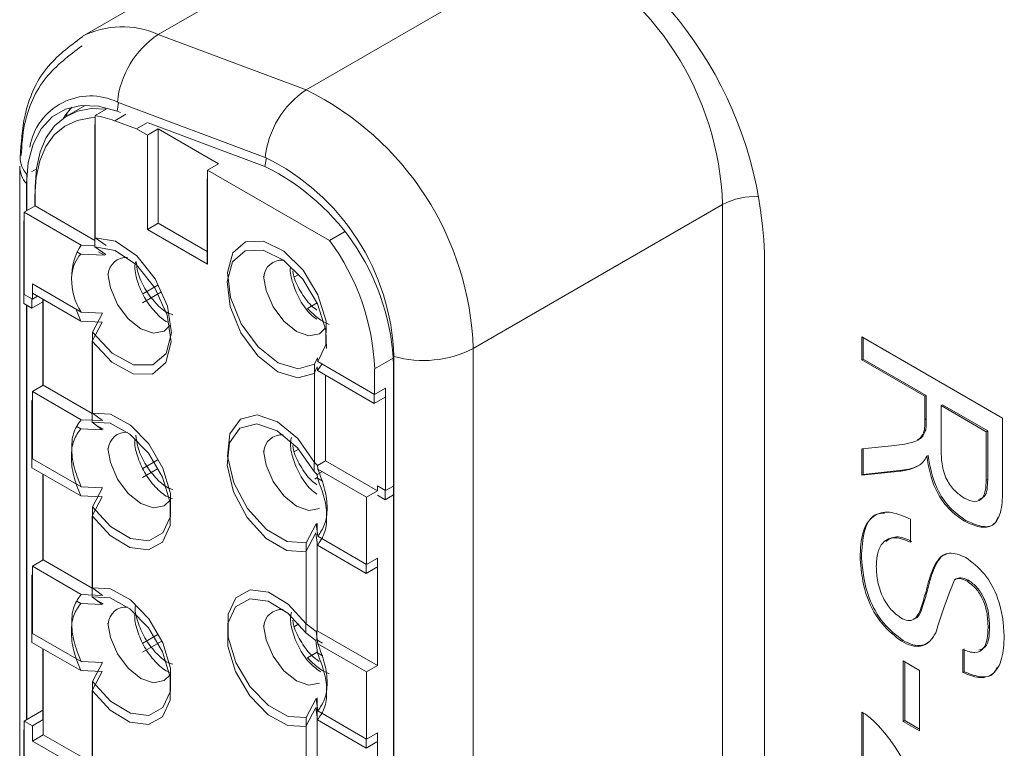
# Model space of a CAD drawing. Header units: millimetres. Extents: x 0 to 1727, y 0 to 1118.
# Tile 30 of 43: x 1395 to 1412, y 848 to 861. Entities that reach past the tile are written whole.
import ezdxf

# ---------------------------------------------------------------- set-up
doc = ezdxf.new("R2010")
doc.units = ezdxf.units.MM
doc.header["$LTSCALE"] = 2

msp = doc.modelspace()

# ---------------------------------------------------------------- linework, layer by layer
at = {"color": 7, "linetype": 'Continuous', "lineweight": 15}
for p, q in [((1404.531, 861.838), (1400.24, 859.361)), ((1398.285, 861.376), (1396.387, 860.281)), ((1398.957, 861.041), (1397.695, 860.312)), ((1397.695, 860.312), (1400.24, 859.361)), ((1396.44, 859.095), (1396.128, 858.915)), ((1397.012, 859.143), (1396.987, 858.994)), ((1396.993, 859.15), (1399.538, 858.199)), ((1396.133, 858.976), (1396.112, 858.906)), ((1396.802, 859.027), (1396.613, 858.918)), ((1396.613, 858.918), (1396.613, 856.816)), ((1396.946, 858.83), (1397.138, 858.941)), ((1396.987, 858.994), (1397.048, 858.972)), ((1396.613, 858.766), (1396.607, 858.762)), ((1396.607, 858.762), (1396.607, 856.66)), ((1396.946, 858.83), (1397.321, 858.69)), ((1397.321, 858.69), (1397.513, 858.801)), ((1397.525, 858.793), (1399.532, 858.043)), ((1397.509, 858.582), (1397.321, 858.69)), ((1397.509, 858.582), (1397.697, 858.691)), ((1397.509, 856.96), (1397.509, 858.582)), ((1398.734, 858.092), (1397.697, 858.691)), ((1397.697, 857.068), (1397.697, 858.691)), ((1399.558, 858.192), (1399.532, 858.043)), ((1395.311, 858.048), (1395.311, 846.967)), ((1398.734, 858.092), (1398.546, 857.983)), ((1395.435, 857.286), (1395.435, 857.905)), ((1395.596, 857.998), (1395.513, 857.951)), ((1398.546, 857.983), (1398.546, 856.361)), ((1400.646, 856.771), (1398.546, 857.983)), ((1395.428, 857.282), (1395.428, 857.75)), ((1395.429, 857.75), (1395.428, 857.75)), ((1395.576, 857.368), (1395.576, 857.694)), ((1398.546, 857.831), (1398.54, 857.827)), ((1398.54, 857.827), (1398.54, 856.367)), ((1398.546, 857.824), (1398.54, 857.827)), ((1395.57, 857.364), (1395.57, 857.539)), ((1395.576, 857.368), (1395.387, 857.259)), ((1395.576, 857.368), (1396.607, 856.772)), ((1407.408, 857.39), (1403.117, 854.912)), ((1407.408, 845.272), (1407.408, 857.39)), ((1396.368, 856.693), (1395.387, 857.259)), ((1395.387, 857.259), (1395.387, 855.843)), ((1395.387, 857.107), (1395.381, 857.103)), ((1395.387, 857.099), (1395.381, 857.103)), ((1395.381, 857.103), (1395.381, 855.688)), ((1397.697, 857.068), (1397.509, 856.96)), ((1398.54, 856.582), (1397.697, 857.068)), ((1398.546, 856.361), (1397.509, 856.96)), ((1400.904, 856.92), (1400.646, 856.771)), ((1396.607, 856.682), (1396.368, 856.693)), ((1396.802, 856.686), (1396.613, 856.816)), ((1396.362, 856.537), (1396.292, 856.577)), ((1396.771, 856.519), (1396.362, 856.537)), ((1396.796, 856.53), (1396.607, 856.66)), ((1396.669, 856.577), (1396.771, 856.519)), ((1396.796, 856.53), (1396.771, 856.519)), ((1408.129, 843.134), (1408.129, 856.552)), ((1400.114, 856.187), (1400.039, 856.144)), ((1395.529, 855.762), (1395.529, 856.023)), ((1395.529, 856.023), (1396.368, 855.538)), ((1397.431, 855.856), (1397.689, 856.004)), ((1395.387, 855.843), (1395.529, 855.762)), ((1395.532, 855.862), (1396.362, 855.383)), ((1397.425, 855.701), (1397.751, 855.887)), ((1395.381, 855.688), (1395.523, 855.606)), ((1395.428, 848.529), (1395.428, 855.66)), ((1395.435, 848.533), (1395.435, 855.657)), ((1395.523, 855.606), (1395.523, 855.765)), ((1395.523, 855.606), (1395.711, 855.715)), ((1395.529, 855.762), (1395.617, 855.813)), ((1395.711, 855.715), (1395.711, 855.758)), ((1395.711, 855.715), (1395.711, 854.278)), ((1395.717, 855.755), (1395.717, 854.281)), ((1400.267, 855.602), (1400.431, 855.696)), ((1396.737, 855.523), (1396.368, 855.538)), ((1396.566, 855.196), (1396.737, 855.523)), ((1396.731, 855.367), (1396.362, 855.383)), ((1396.56, 855.04), (1396.731, 855.367)), ((1396.566, 855.196), (1396.566, 853.802)), ((1396.56, 855.04), (1396.56, 853.646)), ((1409.806, 855.113), (1412.227, 853.715)), ((1409.806, 854.719), (1409.806, 855.113)), ((1409.83, 854.732), (1409.83, 855.099)), ((1403.117, 854.912), (1403.117, 842.795)), ((1400.435, 854.752), (1400.384, 854.641)), ((1400.384, 852.953), (1400.384, 854.641)), ((1400.441, 854.69), (1400.435, 854.752)), ((1400.515, 854.647), (1400.435, 854.534)), ((1400.441, 854.69), (1401.421, 854.124)), ((1401.421, 854.563), (1401.742, 854.748)), ((1401.751, 854.777), (1401.751, 842.66)), ((1409.83, 854.732), (1409.806, 854.719)), ((1410.892, 854.091), (1409.806, 854.719)), ((1410.916, 854.105), (1409.83, 854.732)), ((1400.429, 854.596), (1400.378, 854.485)), ((1400.435, 854.534), (1400.429, 854.596)), ((1400.435, 854.534), (1401.415, 853.968)), ((1401.421, 854.124), (1401.421, 854.563)), ((1401.745, 854.621), (1401.745, 842.504)), ((1400.573, 852.981), (1400.573, 854.454)), ((1395.717, 854.281), (1395.529, 854.172)), ((1396.368, 853.688), (1395.529, 854.172)), ((1395.529, 854.172), (1395.529, 853.018)), ((1395.717, 854.281), (1396.56, 853.795)), ((1401.415, 853.968), (1401.415, 854.127)), ((1401.421, 854.124), (1401.61, 854.233)), ((1401.61, 852.469), (1401.61, 854.233)), ((1395.529, 854.02), (1395.523, 854.016)), ((1395.529, 854.013), (1395.523, 854.016)), ((1395.523, 854.016), (1395.523, 852.862)), ((1401.415, 853.968), (1401.601, 854.075)), ((1410.916, 854.105), (1410.892, 854.091)), ((1410.892, 853.688), (1410.892, 854.091)), ((1410.916, 853.701), (1410.916, 854.105)), ((1396.737, 853.672), (1396.566, 853.802)), ((1411.196, 853.944), (1411.172, 853.93)), ((1411.948, 853.482), (1411.172, 853.93)), ((1411.172, 853.93), (1411.172, 853.181)), ((1411.972, 853.496), (1411.196, 853.944)), ((1396.368, 853.688), (1396.737, 853.672)), ((1396.731, 853.516), (1396.56, 853.646)), ((1410.916, 853.701), (1410.892, 853.688)), ((1412.227, 853.715), (1412.227, 852.502)), ((1396.362, 853.532), (1396.292, 853.573)), ((1396.362, 853.532), (1396.731, 853.516)), ((1396.669, 853.572), (1396.748, 853.527)), ((1410.905, 853.513), (1410.881, 853.5)), ((1411.972, 853.496), (1411.948, 853.482)), ((1411.948, 852.649), (1411.948, 853.482)), ((1411.972, 852.662), (1411.972, 853.496)), ((1400.114, 853.182), (1400.039, 853.139)), ((1409.806, 853.185), (1410.317, 853.238)), ((1409.806, 852.733), (1409.806, 853.185)), ((1409.83, 852.747), (1409.83, 853.188)), ((1395.529, 853.018), (1396.368, 852.534)), ((1397.431, 852.851), (1397.69, 853)), ((1400.378, 852.797), (1400.378, 852.965)), ((1400.384, 852.953), (1400.435, 852.901)), ((1400.573, 852.981), (1400.435, 852.901)), ((1400.573, 852.981), (1401.469, 852.463)), ((1410.947, 853.072), (1410.923, 853.059)), ((1395.523, 852.862), (1396.362, 852.378)), ((1397.425, 852.696), (1397.684, 852.844)), ((1400.378, 852.797), (1400.429, 852.745)), ((1400.523, 852.8), (1400.429, 852.745)), ((1400.435, 852.901), (1400.441, 852.839)), ((1401.28, 852.355), (1400.441, 852.839)), ((1410.474, 852.806), (1409.806, 852.733)), ((1410.498, 852.82), (1409.83, 852.747)), ((1410.498, 852.82), (1410.474, 852.806)), ((1395.711, 852.754), (1395.711, 851.273)), ((1395.717, 852.75), (1395.717, 851.276)), ((1400.39, 852.668), (1400.434, 852.693)), ((1400.429, 852.745), (1400.435, 852.683)), ((1400.523, 852.633), (1400.435, 852.683)), ((1409.83, 852.747), (1409.806, 852.733)), ((1411.972, 852.662), (1411.948, 852.649)), ((1396.737, 852.518), (1396.368, 852.534)), ((1396.566, 852.191), (1396.737, 852.518)), ((1401.28, 852.355), (1401.469, 852.463)), ((1401.61, 852.469), (1401.469, 852.551)), ((1401.469, 852.551), (1401.469, 852.463)), ((1401.604, 852.313), (1401.604, 852.472)), ((1401.745, 852.547), (1401.61, 852.469)), ((1396.731, 852.362), (1396.362, 852.378)), ((1396.56, 852.035), (1396.731, 852.362)), ((1401.28, 851.201), (1401.28, 852.355)), ((1401.604, 852.313), (1401.471, 852.39)), ((1401.745, 852.395), (1401.604, 852.313)), ((1396.566, 852.191), (1396.566, 850.797)), ((1396.56, 852.035), (1396.56, 850.641)), ((1410.644, 851.976), (1410.644, 851.582)), ((1411.598, 851.955), (1411.574, 851.941)), ((1400.414, 851.898), (1400.243, 851.571)), ((1400.441, 851.685), (1400.414, 851.898)), ((1400.432, 851.779), (1400.432, 851.908)), ((1400.408, 851.742), (1400.237, 851.415)), ((1400.435, 851.529), (1400.408, 851.742)), ((1400.441, 851.685), (1401.28, 851.201)), ((1400.243, 850.177), (1400.243, 851.571)), ((1400.432, 850.057), (1400.432, 851.553)), ((1400.435, 851.529), (1401.274, 851.045)), ((1395.717, 851.276), (1395.529, 851.167)), ((1395.717, 851.276), (1396.56, 850.79)), ((1401.469, 851.309), (1401.28, 851.201)), ((1401.469, 849.459), (1401.469, 851.309)), ((1409.799, 851.321), (1409.775, 851.307)), ((1396.368, 850.683), (1395.529, 851.167)), ((1395.529, 851.167), (1395.529, 850.013)), ((1401.274, 851.045), (1401.274, 851.204)), ((1401.46, 851.152), (1401.274, 851.045)), ((1411.096, 851.223), (1411.072, 851.209)), ((1395.529, 851.015), (1395.523, 851.012)), ((1395.529, 851.008), (1395.523, 851.012)), ((1395.523, 851.012), (1395.523, 849.858)), ((1411.427, 850.949), (1411.403, 850.936)), ((1411.641, 850.926), (1411.617, 850.912)), ((1396.737, 850.667), (1396.566, 850.797)), ((1396.362, 850.527), (1396.292, 850.568)), ((1396.368, 850.683), (1396.737, 850.667)), ((1396.731, 850.512), (1396.56, 850.641)), ((1396.669, 850.567), (1396.748, 850.522)), ((1396.362, 850.527), (1396.731, 850.512)), ((1410.827, 850.404), (1410.803, 850.39)), ((1400.114, 850.177), (1400.039, 850.134)), ((1400.237, 850.021), (1400.237, 850.185)), ((1400.243, 850.177), (1400.414, 850.047)), ((1400.414, 850.047), (1400.432, 850.057)), ((1401.469, 849.459), (1400.432, 850.057)), ((1412.003, 850.126), (1411.979, 850.112)), ((1395.529, 850.013), (1396.368, 849.529)), ((1397.431, 849.847), (1397.69, 849.995)), ((1400.237, 850.021), (1400.408, 849.891)), ((1400.408, 849.891), (1400.425, 849.902)), ((1400.408, 849.891), (1400.435, 849.679)), ((1400.414, 850.047), (1400.441, 849.834)), ((1400.425, 849.902), (1400.425, 850.045)), ((1400.522, 849.846), (1400.425, 849.902)), ((1410.517, 849.89), (1410.493, 849.877)), ((1395.523, 849.858), (1396.362, 849.373)), ((1395.711, 849.749), (1395.711, 848.539)), ((1395.717, 849.745), (1395.717, 848.533)), ((1397.425, 849.691), (1397.757, 849.881)), ((1401.28, 849.35), (1400.441, 849.834)), ((1411.544, 849.342), (1411.544, 849.736)), ((1411.568, 849.355), (1411.568, 849.75)), ((1400.267, 849.592), (1400.433, 849.688)), ((1400.523, 849.628), (1400.435, 849.679)), ((1396.737, 849.513), (1396.368, 849.529)), ((1396.566, 849.186), (1396.737, 849.513)), ((1401.28, 849.35), (1401.469, 849.459)), ((1410.52, 849.539), (1410.799, 849.377)), ((1410.52, 848.499), (1410.52, 849.539)), ((1410.544, 848.513), (1410.544, 849.525)), ((1410.799, 849.377), (1410.799, 848.338)), ((1396.731, 849.357), (1396.362, 849.373)), ((1396.56, 849.031), (1396.731, 849.357)), ((1401.28, 848.196), (1401.28, 849.35)), ((1411.568, 849.355), (1411.544, 849.342)), ((1396.566, 849.186), (1396.566, 847.792)), ((1396.56, 849.031), (1396.56, 847.636)), ((1400.414, 848.893), (1400.243, 848.566)), ((1400.441, 848.68), (1400.414, 848.893)), ((1400.432, 848.774), (1400.432, 848.903)), ((1400.408, 848.737), (1400.237, 848.41)), ((1400.435, 848.524), (1400.408, 848.737)), ((1400.432, 847.052), (1400.432, 848.753)), ((1395.387, 848.505), (1395.711, 848.692)), ((1395.717, 848.533), (1395.529, 848.424)), ((1395.717, 848.271), (1395.717, 848.533)), ((1400.243, 847.172), (1400.243, 848.566)), ((1400.441, 848.68), (1401.28, 848.196)), ((1409.806, 846.832), (1409.806, 848.66)), ((1409.83, 846.846), (1409.83, 848.644)), ((1395.387, 848.505), (1395.387, 846.763)), ((1395.529, 848.424), (1395.387, 848.505)), ((1395.529, 848.162), (1395.529, 848.424)), ((1400.435, 848.524), (1401.274, 848.04)), ((1410.544, 848.513), (1410.52, 848.499)), ((1410.799, 848.338), (1410.52, 848.499)), ((1410.799, 848.365), (1410.544, 848.513)), ((1395.381, 848.35), (1395.387, 848.353)), ((1395.381, 848.35), (1395.381, 846.607)), ((1395.387, 848.346), (1395.381, 848.35)), ((1395.717, 848.271), (1395.529, 848.162)), ((1396.56, 847.785), (1395.717, 848.271)), ((1401.274, 848.04), (1401.274, 848.199)), ((1401.469, 848.305), (1401.28, 848.196)), ((1401.469, 846.454), (1401.469, 848.305)), ((1396.368, 847.678), (1395.529, 848.162)), ((1401.46, 848.147), (1401.274, 848.04))]:
    msp.add_line(p, q, dxfattribs=at)
at = {"color": 7, "linetype": 'Continuous', "lineweight": 15, "flags": 128}
for points in [[(1395.428, 857.75), (1395.457, 858.111), (1395.542, 858.429), (1395.681, 858.692), (1395.87, 858.895), (1396.102, 859.029), (1396.371, 859.091), (1396.669, 859.079), (1396.987, 858.994)], [(1395.576, 857.694), (1395.598, 858.011), (1395.662, 858.295), (1395.768, 858.541), (1395.912, 858.742), (1396.093, 858.894), (1396.304, 858.993), (1396.542, 859.038), (1396.802, 859.027)], [(1396.209, 859.063), (1396.104, 858.937), (1396.063, 858.874)], [(1395.57, 857.539), (1395.592, 857.855), (1395.656, 858.139), (1395.762, 858.385), (1395.906, 858.586), (1396.086, 858.738), (1396.298, 858.837), (1396.536, 858.882), (1396.613, 858.885)], [(1396.613, 856.816), (1396.96, 856.757), (1397.326, 856.507), (1397.644, 856.111), (1397.856, 855.641), (1397.923, 855.185), (1397.833, 854.826), (1397.601, 854.63), (1397.271, 854.632), (1396.904, 854.833), (1396.566, 855.196)], [(1400.384, 854.641), (1400.103, 854.563), (1399.761, 854.669), (1399.416, 854.943), (1399.126, 855.338), (1398.939, 855.789), (1398.887, 856.22), (1398.978, 856.559), (1399.197, 856.749), (1399.507, 856.758), (1399.857, 856.586), (1400.188, 856.26), (1400.445, 855.835), (1400.584, 855.383), (1400.582, 854.979), (1400.441, 854.69)], [(1396.607, 856.66), (1396.954, 856.601), (1397.32, 856.351), (1397.638, 855.955), (1397.85, 855.486), (1397.917, 855.029), (1397.826, 854.67), (1397.595, 854.474), (1397.265, 854.477), (1396.898, 854.678), (1396.56, 855.04)], [(1400.378, 854.485), (1400.096, 854.407), (1399.754, 854.513), (1399.41, 854.787), (1399.12, 855.183), (1398.933, 855.633), (1398.881, 856.064), (1398.972, 856.403), (1399.191, 856.593), (1399.501, 856.603), (1399.851, 856.43), (1400.182, 856.104), (1400.438, 855.68), (1400.578, 855.227), (1400.59, 854.914)], [(1396.831, 856.2), (1396.873, 855.955), (1396.996, 855.672), (1397.179, 855.425), (1397.396, 855.25), (1397.612, 855.175), (1397.796, 855.211), (1397.894, 855.306)], [(1399.508, 856.157), (1399.551, 855.912), (1399.673, 855.629), (1399.857, 855.382), (1400.073, 855.207), (1400.29, 855.132), (1400.473, 855.167), (1400.571, 855.263)], [(1396.362, 855.383), (1396.293, 855.554), (1396.282, 855.589)], [(1396.566, 853.802), (1396.876, 853.784), (1397.216, 853.597), (1397.532, 853.271), (1397.775, 852.856), (1397.907, 852.419), (1397.907, 852.026), (1397.775, 851.741), (1397.532, 851.607), (1397.216, 851.646), (1396.876, 851.851), (1396.566, 852.191)], [(1396.56, 853.646), (1396.87, 853.628), (1397.209, 853.441), (1397.526, 853.115), (1397.769, 852.701), (1397.9, 852.263), (1397.9, 851.871), (1397.769, 851.585), (1397.526, 851.451), (1397.209, 851.49), (1396.87, 851.696), (1396.56, 852.035)], [(1400.237, 851.415), (1399.91, 851.439), (1399.553, 851.647), (1399.228, 852.005), (1398.991, 852.45), (1398.883, 852.905), (1398.923, 853.291), (1399.103, 853.543), (1399.393, 853.615), (1399.742, 853.497), (1400.091, 853.207), (1400.378, 852.797)], [(1400.243, 851.571), (1399.916, 851.595), (1399.559, 851.803), (1399.234, 852.161), (1398.998, 852.605), (1398.889, 853.06), (1398.929, 853.447), (1399.109, 853.698), (1399.399, 853.771), (1399.749, 853.652), (1400.097, 853.363), (1400.384, 852.953)], [(1396.831, 853.195), (1396.873, 852.95), (1396.996, 852.668), (1397.179, 852.42), (1397.396, 852.245), (1397.612, 852.17), (1397.796, 852.206), (1397.894, 852.301)], [(1399.508, 853.152), (1399.551, 852.907), (1399.673, 852.624), (1399.857, 852.377), (1400.073, 852.202), (1400.29, 852.127), (1400.473, 852.162)], [(1396.566, 850.797), (1396.876, 850.779), (1397.216, 850.592), (1397.532, 850.266), (1397.775, 849.852), (1397.907, 849.414), (1397.907, 849.022), (1397.775, 848.736), (1397.532, 848.602), (1397.216, 848.641), (1396.876, 848.847), (1396.566, 849.186)], [(1400.243, 848.566), (1399.933, 848.584), (1399.593, 848.771), (1399.277, 849.097), (1399.034, 849.511), (1398.902, 849.949), (1398.902, 850.342), (1399.034, 850.627), (1399.277, 850.761), (1399.593, 850.722), (1399.933, 850.516), (1400.243, 850.177)], [(1396.56, 850.641), (1396.87, 850.623), (1397.209, 850.436), (1397.526, 850.11), (1397.769, 849.696), (1397.9, 849.258), (1397.9, 848.866), (1397.769, 848.58), (1397.526, 848.447), (1397.209, 848.485), (1396.87, 848.691), (1396.56, 849.031)], [(1400.237, 848.41), (1399.927, 848.428), (1399.587, 848.615), (1399.271, 848.941), (1399.028, 849.356), (1398.896, 849.793), (1398.896, 850.186), (1399.028, 850.471), (1399.271, 850.605), (1399.587, 850.566), (1399.927, 850.361), (1400.237, 850.021)], [(1396.831, 850.19), (1396.873, 849.945), (1396.996, 849.663), (1397.179, 849.415), (1397.396, 849.24), (1397.612, 849.165), (1397.796, 849.201), (1397.894, 849.297)], [(1399.508, 850.147), (1399.551, 849.902), (1399.673, 849.619), (1399.857, 849.372), (1400.073, 849.197), (1400.29, 849.122), (1400.473, 849.158)]]:
    msp.add_lwpolyline(points, dxfattribs=at)
at = {"color": 7, "linetype": 'Continuous', "lineweight": 15}
for centre, radius, start, end in [((1401.349, 856.328), 6.784, 1.8975, 63.8861), ((1402.267, 857.219), 5.144, 1.8976, 63.886), ((1397.073, 858.95), 1.497, 65.4616, 117.3111), ((1398.576, 858.987), 1.592, 123.6343, 174.1009), ((1396.53, 858.196), 1.061, 64.1444, 170.1873), ((1401.122, 858.035), 1.592, 123.6343, 174.1009), ((1397.976, 854.742), 5.144, 1.8976, 63.886), ((1396.37, 857.315), 1.621, 69.2006, 81.3728), ((1395.785, 858.215), 0.467, 181.4265, 221.497), ((1397.797, 854.646), 3.957, 1.8974, 63.8862), ((1395.778, 858.059), 0.467, 181.4262, 221.4973), ((1397.791, 854.49), 3.957, 1.8974, 63.8862), ((1407.963, 856.327), 1.199, 86.7496, 117.563), ((1397.298, 856.116), 1.094, 148.182, 211.818), ((1397.413, 854.395), 4.012, 2.3974, 36.3085), ((1396.81, 856.135), 0.602, 138.1522, 173.3386), ((1397.146, 856.164), 0.314, 85.8125, 175.1534), ((1399.824, 856.12), 0.314, 85.8125, 175.1534), ((1402.262, 856.584), 1.877, 254.2171, 297.0953), ((1397.146, 853.159), 0.314, 85.8124, 175.1535), ((1399.824, 853.116), 0.314, 85.8126, 175.1533), ((1397.146, 850.154), 0.314, 85.8128, 175.1531), ((1399.824, 850.111), 0.314, 85.8124, 175.1535)]:
    msp.add_arc(centre, radius, start, end, dxfattribs=at)
for points, knots in [([(1396.39, 860.275), (1396.167, 860.108), (1395.705, 859.762), (1395.37, 858.993), (1395.336, 858.446), (1395.321, 858.203)], [0, 0, 0, 0, 0.340084, 0.70629, 1, 1, 1, 1]), ([(1396.384, 860.119), (1396.162, 859.952), (1395.701, 859.606), (1395.382, 858.896), (1395.348, 858.412), (1395.336, 858.231)], [0, 0, 0, 0, 0.367572, 0.76338, 1, 1, 1, 1]), ([(1397.867, 855.364), (1397.865, 855.365), (1397.791, 855.391), (1397.638, 855.536), (1397.45, 855.782), (1397.329, 856.07), (1397.281, 856.294), (1397.302, 856.387), (1397.307, 856.406)], [0, 0, 0, 0, 0.006486, 0.23945, 0.472412, 0.705371, 0.938333, 1, 1, 1, 1]), ([(1397.945, 855.495), (1397.919, 855.503), (1397.821, 855.531), (1397.644, 855.689), (1397.459, 855.937), (1397.338, 856.199), (1397.322, 856.351), (1397.316, 856.411)], [0, 0, 0, 0, 0.089144, 0.337403, 0.58566, 0.833913, 1, 1, 1, 1]), ([(1400.425, 855.415), (1400.39, 855.441), (1400.282, 855.521), (1400.127, 855.744), (1400.008, 856.024), (1399.958, 856.231), (1399.974, 856.308), (1399.974, 856.311)], [0, 0, 0, 0, 0.135984, 0.420836, 0.705683, 0.990534, 1, 1, 1, 1]), ([(1400.425, 855.575), (1400.392, 855.6), (1400.286, 855.679), (1400.139, 855.897), (1400.029, 856.115), (1400.015, 856.228), (1400.012, 856.249)], [0, 0, 0, 0, 0.16708, 0.539354, 0.911603, 1, 1, 1, 1]), ([(1400.638, 855.325), (1400.574, 855.356), (1400.447, 855.42), (1400.327, 855.541), (1400.267, 855.602)], [0, 0, 0, 0, 0.497461, 1, 1, 1, 1]), ([(1396.368, 852.534), (1396.323, 852.649), (1396.232, 852.879), (1396.195, 853.21), (1396.232, 853.499), (1396.323, 853.625), (1396.368, 853.688)], [0, 0, 0, 0, 0.25, 0.5, 0.75, 1, 1, 1, 1]), ([(1410.881, 853.5), (1410.885, 853.533), (1410.892, 853.594), (1410.892, 853.659), (1410.892, 853.688)], [0, 0, 0, 0, 0.5598533, 1, 1, 1, 1]), ([(1410.905, 853.513), (1410.909, 853.547), (1410.916, 853.608), (1410.916, 853.673), (1410.916, 853.701)], [0, 0, 0, 0, 0.5598533, 1, 1, 1, 1]), ([(1396.362, 852.378), (1396.317, 852.493), (1396.226, 852.723), (1396.189, 853.055), (1396.226, 853.344), (1396.317, 853.469), (1396.362, 853.532)], [0, 0, 0, 0, 0.25, 0.5, 0.75, 1, 1, 1, 1]), ([(1410.317, 853.238), (1410.441, 853.252), (1410.614, 853.272), (1410.818, 853.349), (1410.86, 853.45), (1410.881, 853.5)], [0, 0, 0, 0, 0.560839, 0.780712, 1, 1, 1, 1]), ([(1410.757, 853.342), (1410.783, 853.352), (1410.854, 853.379), (1410.885, 853.462), (1410.905, 853.513)], [0, 0, 0, 0, 0.370905, 1, 1, 1, 1]), ([(1397.939, 852.335), (1397.913, 852.342), (1397.815, 852.371), (1397.639, 852.528), (1397.449, 852.778), (1397.331, 853.064), (1397.281, 853.27), (1397.296, 853.348), (1397.297, 853.351)], [0, 0, 0, 0, 0.081576, 0.308758, 0.535939, 0.763116, 0.990297, 1, 1, 1, 1]), ([(1397.945, 852.49), (1397.919, 852.498), (1397.821, 852.527), (1397.644, 852.684), (1397.459, 852.932), (1397.336, 853.2), (1397.32, 853.356), (1397.313, 853.422)], [0, 0, 0, 0, 0.08788, 0.332618, 0.577354, 0.822086, 1, 1, 1, 1]), ([(1400.425, 852.41), (1400.39, 852.436), (1400.282, 852.516), (1400.128, 852.738), (1400.006, 853.021), (1399.958, 853.256), (1399.982, 853.356), (1399.989, 853.383)], [0, 0, 0, 0, 0.1238, 0.383128, 0.642451, 0.901779, 1, 1, 1, 1]), ([(1400.425, 852.57), (1400.392, 852.595), (1400.286, 852.674), (1400.139, 852.892), (1400.029, 853.11), (1400.015, 853.223), (1400.012, 853.244)], [0, 0, 0, 0, 0.1670805, 0.5393538, 0.9116028, 1, 1, 1, 1]), ([(1411.172, 853.181), (1411.173, 853.099), (1411.176, 852.936), (1411.244, 852.672), (1411.401, 852.456), (1411.512, 852.379), (1411.567, 852.34)], [0, 0, 0, 0, 0.281587, 0.560192, 0.779786, 1, 1, 1, 1]), ([(1410.923, 853.059), (1410.905, 853.026), (1410.871, 852.968), (1410.824, 852.928), (1410.804, 852.91)], [0, 0, 0, 0, 0.560139, 1, 1, 1, 1]), ([(1411.574, 851.941), (1411.48, 852.007), (1411.291, 852.139), (1411.012, 852.558), (1410.957, 852.869), (1410.923, 853.059)], [0, 0, 0, 0, 0.280508, 0.560504, 1, 1, 1, 1]), ([(1411.598, 851.955), (1411.504, 852.021), (1411.315, 852.153), (1411.035, 852.572), (1410.981, 852.883), (1410.947, 853.072)], [0, 0, 0, 0, 0.280508, 0.560504, 1, 1, 1, 1]), ([(1400.441, 852.839), (1400.486, 852.724), (1400.577, 852.494), (1400.614, 852.162), (1400.577, 851.873), (1400.486, 851.748), (1400.441, 851.685)], [0, 0, 0, 0, 0.250001, 0.5, 0.749999, 1, 1, 1, 1]), ([(1410.804, 852.91), (1410.747, 852.881), (1410.646, 852.828), (1410.527, 852.813), (1410.474, 852.806)], [0, 0, 0, 0, 0.559808, 1, 1, 1, 1]), ([(1410.828, 852.924), (1410.771, 852.894), (1410.67, 852.842), (1410.551, 852.826), (1410.498, 852.82)], [0, 0, 0, 0, 0.559808, 1, 1, 1, 1]), ([(1400.435, 852.683), (1400.48, 852.568), (1400.57, 852.338), (1400.607, 852.007), (1400.57, 851.718), (1400.48, 851.592), (1400.435, 851.529)], [0, 0, 0, 0, 0.250001, 0.5, 0.749999, 1, 1, 1, 1]), ([(1411.567, 852.34), (1411.63, 852.312), (1411.757, 852.256), (1411.931, 852.349), (1411.941, 852.535), (1411.948, 852.649)], [0, 0, 0, 0, 0.280407, 0.559983, 1, 1, 1, 1]), ([(1411.816, 852.318), (1411.851, 852.33), (1411.965, 852.369), (1411.969, 852.542), (1411.972, 852.662)], [0, 0, 0, 0, 0.304188, 1, 1, 1, 1]), ([(1412.227, 852.502), (1412.226, 852.374), (1412.224, 852.119), (1412.092, 851.85), (1411.836, 851.821), (1411.662, 851.901), (1411.574, 851.941)], [0, 0, 0, 0, 0.281674, 0.559271, 0.77942, 1, 1, 1, 1]), ([(1409.775, 851.307), (1409.782, 851.466), (1409.796, 851.783), (1409.999, 852.074), (1410.313, 852.123), (1410.534, 852.025), (1410.644, 851.976)], [0, 0, 0, 0, 0.280821, 0.559573, 0.779626, 1, 1, 1, 1]), ([(1409.799, 851.321), (1409.807, 851.477), (1409.823, 851.788), (1409.982, 852.068), (1410.149, 852.079), (1410.194, 852.082)], [0, 0, 0, 0, 0.424698, 0.846268, 1, 1, 1, 1]), ([(1412.15, 852.018), (1412.13, 851.97), (1412.078, 851.844), (1411.857, 851.839), (1411.684, 851.916), (1411.598, 851.955)], [0, 0, 0, 0, 0.2381216, 0.6186878, 1, 1, 1, 1]), ([(1410.644, 851.582), (1410.552, 851.619), (1410.368, 851.694), (1410.166, 851.603), (1410.069, 851.405), (1410.059, 851.244), (1410.054, 851.163)], [0, 0, 0, 0, 0.280582, 0.558655, 0.779196, 1, 1, 1, 1]), ([(1410.668, 851.596), (1410.574, 851.636), (1410.397, 851.712), (1410.276, 851.633), (1410.219, 851.596)], [0, 0, 0, 0, 0.534445, 1, 1, 1, 1]), ([(1410.493, 849.877), (1410.375, 849.967), (1410.139, 850.148), (1409.831, 850.705), (1409.796, 851.079), (1409.775, 851.307)], [0, 0, 0, 0, 0.279937, 0.56008, 1, 1, 1, 1]), ([(1410.517, 849.89), (1410.399, 849.981), (1410.163, 850.162), (1409.855, 850.719), (1409.82, 851.092), (1409.799, 851.321)], [0, 0, 0, 0, 0.279937, 0.56008, 1, 1, 1, 1]), ([(1411.072, 851.209), (1411.103, 851.254), (1411.164, 851.344), (1411.335, 851.425), (1411.496, 851.359), (1411.595, 851.32)], [0, 0, 0, 0, 0.281451, 0.562319, 1, 1, 1, 1]), ([(1411.096, 851.223), (1411.125, 851.271), (1411.17, 851.346), (1411.247, 851.371), (1411.274, 851.38)], [0, 0, 0, 0, 0.64583, 1, 1, 1, 1]), ([(1411.595, 851.32), (1411.707, 851.234), (1411.931, 851.064), (1412.215, 850.531), (1412.242, 850.181), (1412.258, 849.966)], [0, 0, 0, 0, 0.279758, 0.559364, 1, 1, 1, 1]), ([(1410.054, 851.163), (1410.059, 851.076), (1410.068, 850.904), (1410.157, 850.636), (1410.306, 850.407), (1410.42, 850.323), (1410.477, 850.281)], [0, 0, 0, 0, 0.28085, 0.560718, 0.780444, 1, 1, 1, 1]), ([(1410.803, 850.39), (1410.834, 850.482), (1410.885, 850.635), (1410.941, 850.86), (1410.995, 851.046), (1411.046, 851.155), (1411.072, 851.209)], [0, 0, 0, 0, 0.3399395, 0.5600246, 0.7800829, 1, 1, 1, 1]), ([(1410.827, 850.404), (1410.858, 850.496), (1410.909, 850.649), (1410.965, 850.874), (1411.019, 851.06), (1411.07, 851.169), (1411.096, 851.223)], [0, 0, 0, 0, 0.3399395, 0.5600246, 0.7800829, 1, 1, 1, 1]), ([(1411.403, 850.936), (1411.337, 850.772), (1411.218, 850.478), (1411.121, 850.163), (1411.078, 850.024)], [0, 0, 0, 0, 0.558384, 1, 1, 1, 1]), ([(1411.617, 850.912), (1411.572, 850.934), (1411.492, 850.972), (1411.43, 850.947), (1411.403, 850.936)], [0, 0, 0, 0, 0.559626, 1, 1, 1, 1]), ([(1411.641, 850.926), (1411.596, 850.948), (1411.516, 850.985), (1411.454, 850.961), (1411.427, 850.949)], [0, 0, 0, 0, 0.559626, 1, 1, 1, 1]), ([(1411.979, 850.112), (1411.976, 850.189), (1411.972, 850.344), (1411.904, 850.585), (1411.773, 850.798), (1411.669, 850.874), (1411.617, 850.912)], [0, 0, 0, 0, 0.28127, 0.560778, 0.780684, 1, 1, 1, 1]), ([(1412.003, 850.126), (1412, 850.203), (1411.996, 850.357), (1411.928, 850.598), (1411.797, 850.812), (1411.693, 850.888), (1411.641, 850.926)], [0, 0, 0, 0, 0.28127, 0.560778, 0.780684, 1, 1, 1, 1]), ([(1396.368, 849.529), (1396.323, 849.644), (1396.232, 849.874), (1396.195, 850.206), (1396.232, 850.495), (1396.323, 850.62), (1396.368, 850.683)], [0, 0, 0, 0, 0.25, 0.5, 0.75, 1, 1, 1, 1]), ([(1396.362, 849.373), (1396.317, 849.488), (1396.226, 849.718), (1396.189, 850.05), (1396.226, 850.339), (1396.317, 850.464), (1396.362, 850.527)], [0, 0, 0, 0, 0.25, 0.5, 0.749999, 1, 1, 1, 1]), ([(1397.945, 849.486), (1397.919, 849.493), (1397.821, 849.522), (1397.645, 849.679), (1397.455, 849.929), (1397.337, 850.215), (1397.287, 850.421), (1397.303, 850.499), (1397.303, 850.502)], [0, 0, 0, 0, 0.081576, 0.308758, 0.535939, 0.763116, 0.990297, 1, 1, 1, 1]), ([(1410.695, 850.264), (1410.705, 850.265), (1410.772, 850.274), (1410.802, 850.345), (1410.827, 850.404)], [0, 0, 0, 0, 0.161086, 1, 1, 1, 1]), ([(1397.906, 849.341), (1397.891, 849.346), (1397.804, 849.373), (1397.639, 849.524), (1397.449, 849.773), (1397.331, 850.059), (1397.281, 850.265), (1397.296, 850.343), (1397.297, 850.346)], [0, 0, 0, 0, 0.048613, 0.283949, 0.519283, 0.754613, 0.989948, 1, 1, 1, 1]), ([(1400.492, 849.351), (1400.434, 849.392), (1400.303, 849.487), (1400.127, 849.732), (1400.006, 850.017), (1399.958, 850.251), (1399.982, 850.351), (1399.989, 850.379)], [0, 0, 0, 0, 0.189013, 0.42904, 0.669063, 0.90909, 1, 1, 1, 1]), ([(1400.468, 849.531), (1400.42, 849.566), (1400.298, 849.654), (1400.139, 849.887), (1400.029, 850.105), (1400.015, 850.218), (1400.012, 850.239)], [0, 0, 0, 0, 0.223717, 0.570677, 0.917614, 1, 1, 1, 1]), ([(1410.477, 850.281), (1410.518, 850.261), (1410.602, 850.222), (1410.729, 850.25), (1410.775, 850.337), (1410.803, 850.39)], [0, 0, 0, 0, 0.280126, 0.559881, 1, 1, 1, 1]), ([(1411.544, 849.736), (1411.617, 849.709), (1411.761, 849.656), (1411.959, 849.767), (1411.971, 849.981), (1411.979, 850.112)], [0, 0, 0, 0, 0.281136, 0.56034, 1, 1, 1, 1]), ([(1411.82, 849.722), (1411.861, 849.737), (1411.993, 849.786), (1411.999, 849.988), (1412.003, 850.126)], [0, 0, 0, 0, 0.314522, 1, 1, 1, 1]), ([(1411.078, 850.024), (1411.046, 849.969), (1410.981, 849.858), (1410.833, 849.783), (1410.662, 849.792), (1410.549, 849.849), (1410.493, 849.877)], [0, 0, 0, 0, 0.28026, 0.559688, 0.779804, 1, 1, 1, 1]), ([(1410.971, 849.874), (1410.93, 849.847), (1410.849, 849.793), (1410.685, 849.807), (1410.573, 849.863), (1410.517, 849.89)], [0, 0, 0, 0, 0.350531, 0.675207, 1, 1, 1, 1]), ([(1412.258, 849.966), (1412.251, 849.832), (1412.236, 849.564), (1412.084, 849.294), (1411.826, 849.225), (1411.638, 849.303), (1411.544, 849.342)], [0, 0, 0, 0, 0.28081, 0.560169, 0.779879, 1, 1, 1, 1]), ([(1400.441, 849.834), (1400.486, 849.719), (1400.577, 849.489), (1400.614, 849.157), (1400.577, 848.868), (1400.486, 848.743), (1400.441, 848.68)], [0, 0, 0, 0, 0.250001, 0.5, 0.749999, 1, 1, 1, 1]), ([(1400.638, 849.315), (1400.574, 849.347), (1400.447, 849.41), (1400.327, 849.531), (1400.267, 849.592)], [0, 0, 0, 0, 0.497461, 1, 1, 1, 1]), ([(1400.435, 849.679), (1400.48, 849.563), (1400.57, 849.333), (1400.607, 849.002), (1400.57, 848.713), (1400.48, 848.587), (1400.435, 848.524)], [0, 0, 0, 0, 0.250001, 0.5, 0.749999, 1, 1, 1, 1]), ([(1412.132, 849.427), (1412.114, 849.39), (1412.057, 849.276), (1411.846, 849.243), (1411.661, 849.318), (1411.568, 849.355)], [0, 0, 0, 0, 0.191367, 0.595306, 1, 1, 1, 1]), ([(1409.806, 848.66), (1409.847, 848.636), (1409.92, 848.591), (1409.99, 848.527), (1410.021, 848.498)], [0, 0, 0, 0, 0.55996, 1, 1, 1, 1]), ([(1410.021, 848.498), (1410.115, 848.397), (1410.269, 848.229), (1410.45, 847.95), (1410.587, 847.705), (1410.67, 847.539), (1410.711, 847.455)], [0, 0, 0, 0, 0.339386, 0.559521, 0.779748, 1, 1, 1, 1])]:
    msp.add_open_spline(points, degree=3, knots=knots, dxfattribs=at)

doc.saveas('drawing.dxf')
